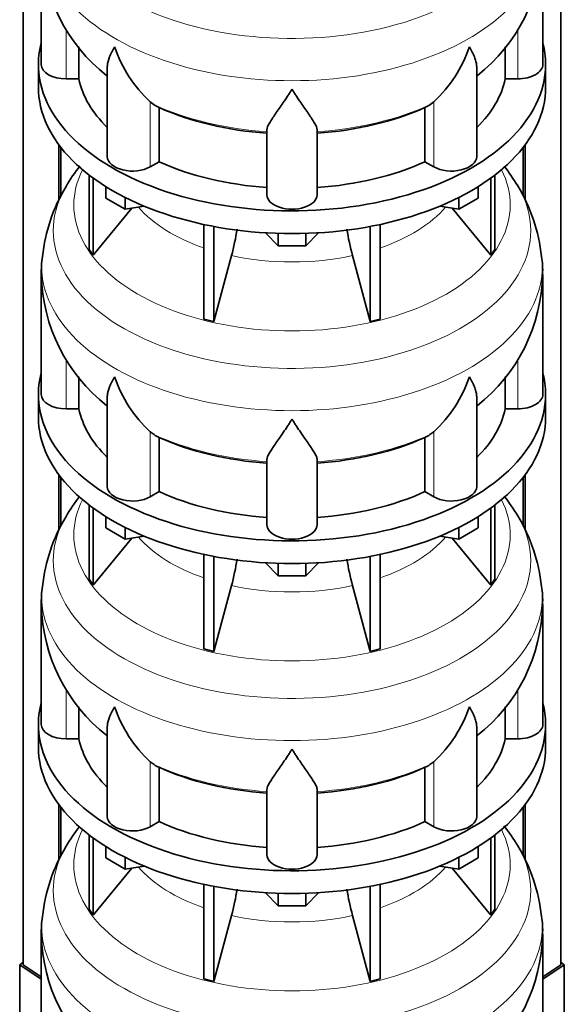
# Model space of a CAD drawing. Header units: millimetres. Extents: x 166 to 773, y -3338 to 2231.
# Tile 5 of 24: x 578 to 773, y -3085 to -2731. Entities that reach past the tile are written whole.
import ezdxf

# ---------------------------------------------------------------- set-up
doc = ezdxf.new("R2010")
doc.units = ezdxf.units.MM
for name, color, linetype in [('LOW_134-16', 7, 'Continuous'), ('VSI134_DIFFUSORE', 7, 'Continuous'), ('VSI134_TERMINALE', 7, 'Continuous')]:
    doc.layers.add(name, color=color, linetype=linetype)

# ---------------------------------------------------------------- blocks, each defined once
blk = doc.blocks.new('SE4')
at = {"layer": 'LOW_134-16', "color": 7, "linetype": 'Continuous', "lineweight": 35}
for p, q in [((579.14, -3070.53), (579.14, -1163.66)), ((771.99, -3070.53), (771.99, -1163.66)), ((591.89, -2776.28), (591.89, -2796.22)), ((759.24, -2776.28), (759.24, -2796.18)), ((592.64, -2777.27), (592.64, -2794.67)), ((758.49, -2777.27), (758.49, -2794.7)), ((591.89, -2894.67), (591.89, -2914.61)), ((592.64, -2895.66), (592.64, -2913.06)), ((758.49, -2895.66), (758.49, -2913.09)), ((759.24, -2894.67), (759.24, -2914.57)), ((591.89, -3013.06), (591.89, -3033)), ((759.24, -3013.06), (759.24, -3032.96)), ((592.64, -3014.05), (592.64, -3031.46)), ((758.49, -3014.05), (758.49, -3031.48))]:
    blk.add_line(p, q, dxfattribs=at)
at = {"layer": 'VSI134_DIFFUSORE', "color": 7, "linetype": 'Continuous', "lineweight": 35}
for p, q in [((585.57, -2704.41), (585.57, -2747.47)), ((765.57, -2747.47), (765.57, -2704.41)), ((599.09, -2752.66), (599.09, -2741.2)), ((752.04, -2741.21), (752.04, -2752.66)), ((584.57, -2747.47), (584.57, -2755.63)), ((609.29, -2748.37), (609.29, -2780.53)), ((741.84, -2780.53), (741.84, -2748.39)), ((766.57, -2755.63), (766.57, -2747.47)), ((594.57, -2752.66), (599.09, -2752.66)), ((752.04, -2752.66), (756.57, -2752.66)), ((626.08, -2761.91), (624.65, -2760.86)), ((726.48, -2760.86), (725.06, -2761.91)), ((627.86, -2782.36), (627.86, -2762.88)), ((723.28, -2762.88), (723.28, -2782.36)), ((666.57, -2794.23), (666.57, -2770.88)), ((684.57, -2794.23), (684.57, -2770.88)), ((624.65, -2784.21), (627.86, -2782.36)), ((723.28, -2782.36), (726.48, -2784.21)), ((602.74, -2787.13), (602.74, -2813.81)), ((748.39, -2787.13), (748.39, -2813.81)), ((604.27, -2788.28), (604.27, -2815.94)), ((746.86, -2788.28), (746.86, -2815.94)), ((608.81, -2795.39), (608.81, -2791.34)), ((742.32, -2795.39), (742.32, -2791.34)), ((615.75, -2799.4), (608.81, -2795.39)), ((615.75, -2799.4), (615.75, -2795.22)), ((735.38, -2799.4), (735.38, -2795.22)), ((742.32, -2795.39), (735.38, -2799.4)), ((604.27, -2815.94), (618.13, -2799.03)), ((622.57, -2798.34), (615.75, -2799.4)), ((735.38, -2799.4), (728.56, -2798.34)), ((733, -2799.03), (746.86, -2815.94)), ((643.87, -2804.88), (643.87, -2838.81)), ((707.26, -2804.88), (707.26, -2838.81)), ((647.56, -2805.62), (647.56, -2839.69)), ((670.66, -2812.53), (666.01, -2807.88)), ((670.66, -2812.53), (670.66, -2808.09)), ((685.12, -2807.88), (680.47, -2812.53)), ((680.47, -2812.53), (680.47, -2808.09)), ((703.57, -2805.62), (703.57, -2839.69)), ((602.74, -2813.81), (604.27, -2815.94)), ((680.47, -2812.53), (670.66, -2812.53)), ((746.86, -2815.94), (748.39, -2813.81)), ((647.56, -2839.69), (653.84, -2816.07)), ((697.29, -2816.07), (703.57, -2839.69)), ((585.57, -2822.8), (585.57, -2865.86)), ((765.57, -2865.86), (765.57, -2822.8)), ((643.87, -2838.81), (647.56, -2839.69)), ((703.57, -2839.69), (707.26, -2838.81)), ((599.09, -2871.05), (599.09, -2859.6)), ((752.04, -2859.6), (752.04, -2871.05)), ((584.57, -2865.86), (584.57, -2874.02)), ((609.29, -2866.76), (609.29, -2898.93)), ((741.84, -2898.93), (741.84, -2866.79)), ((766.57, -2874.02), (766.57, -2865.86)), ((594.57, -2871.05), (599.09, -2871.05)), ((752.04, -2871.05), (756.57, -2871.05)), ((626.08, -2880.3), (624.65, -2879.25)), ((726.48, -2879.25), (725.06, -2880.3)), ((627.86, -2900.75), (627.86, -2881.27)), ((723.28, -2881.27), (723.28, -2900.75)), ((666.57, -2912.62), (666.57, -2889.28)), ((684.57, -2912.62), (684.57, -2889.28)), ((624.65, -2902.6), (627.86, -2900.75)), ((723.28, -2900.75), (726.48, -2902.6)), ((602.74, -2905.52), (602.74, -2932.2)), ((604.27, -2906.67), (604.27, -2934.34)), ((746.86, -2906.67), (746.86, -2934.34)), ((748.39, -2905.52), (748.39, -2932.2)), ((608.81, -2913.78), (608.81, -2909.73)), ((742.32, -2913.78), (742.32, -2909.73)), ((615.75, -2917.79), (608.81, -2913.78)), ((615.75, -2917.79), (615.75, -2913.62)), ((735.38, -2917.79), (735.38, -2913.62)), ((742.32, -2913.78), (735.38, -2917.79)), ((604.27, -2934.34), (618.13, -2917.42)), ((622.57, -2916.73), (615.75, -2917.79)), ((735.38, -2917.79), (728.56, -2916.73)), ((733, -2917.42), (746.86, -2934.34)), ((643.87, -2923.27), (643.87, -2957.2)), ((647.56, -2924.01), (647.56, -2958.08)), ((703.57, -2924.01), (703.57, -2958.08)), ((707.26, -2923.27), (707.26, -2957.2)), ((670.66, -2930.92), (666.01, -2926.27)), ((670.66, -2930.92), (670.66, -2926.49)), ((685.12, -2926.27), (680.47, -2930.92)), ((680.47, -2930.92), (680.47, -2926.49)), ((602.74, -2932.2), (604.27, -2934.34)), ((680.47, -2930.92), (670.66, -2930.92)), ((746.86, -2934.34), (748.39, -2932.2)), ((647.56, -2958.08), (653.84, -2934.46)), ((697.29, -2934.46), (703.57, -2958.08)), ((585.57, -2941.19), (585.57, -2984.25)), ((765.57, -2984.25), (765.57, -2941.19)), ((643.87, -2957.2), (647.56, -2958.08)), ((703.57, -2958.08), (707.26, -2957.2)), ((599.09, -2989.45), (599.09, -2977.99)), ((752.04, -2978), (752.04, -2989.45)), ((584.57, -2984.25), (584.57, -2992.41)), ((609.29, -2985.15), (609.29, -3017.32)), ((741.84, -3017.32), (741.84, -2985.18)), ((766.57, -2992.41), (766.57, -2984.25)), ((594.57, -2989.45), (599.09, -2989.45)), ((752.04, -2989.45), (756.57, -2989.45)), ((626.08, -2998.7), (624.65, -2997.65)), ((726.48, -2997.65), (725.06, -2998.7)), ((627.86, -3019.14), (627.86, -2999.67)), ((723.28, -2999.67), (723.28, -3019.14)), ((666.57, -3031.02), (666.57, -3007.67)), ((684.57, -3031.02), (684.57, -3007.67)), ((624.65, -3020.99), (627.86, -3019.14)), ((723.28, -3019.14), (726.48, -3020.99)), ((602.74, -3023.92), (602.74, -3050.59)), ((748.39, -3023.92), (748.39, -3050.59)), ((604.27, -3025.06), (604.27, -3052.73)), ((746.86, -3025.06), (746.86, -3052.73)), ((608.81, -3032.17), (608.81, -3028.12)), ((742.32, -3032.17), (742.32, -3028.12)), ((615.75, -3036.18), (608.81, -3032.17)), ((615.75, -3036.18), (615.75, -3032.01)), ((735.38, -3036.18), (735.38, -3032.01)), ((742.32, -3032.17), (735.38, -3036.18)), ((604.27, -3052.73), (618.13, -3035.81)), ((622.57, -3035.13), (615.75, -3036.18)), ((735.38, -3036.18), (728.56, -3035.13)), ((733, -3035.81), (746.86, -3052.73)), ((643.87, -3041.66), (643.87, -3075.59)), ((707.26, -3041.66), (707.26, -3075.59)), ((647.56, -3042.4), (647.56, -3076.47)), ((670.66, -3049.31), (666.01, -3044.66)), ((670.66, -3049.31), (670.66, -3044.88)), ((685.12, -3044.66), (680.47, -3049.31)), ((680.47, -3049.31), (680.47, -3044.88)), ((703.57, -3042.4), (703.57, -3076.47)), ((602.74, -3050.59), (604.27, -3052.73)), ((680.47, -3049.31), (670.66, -3049.31)), ((746.86, -3052.73), (748.39, -3050.59)), ((647.56, -3076.47), (653.84, -3052.86)), ((697.29, -3052.86), (703.57, -3076.47)), ((585.57, -3059.59), (585.57, -3102.64)), ((765.57, -3102.64), (765.57, -3059.59)), ((643.87, -3075.59), (647.56, -3076.47)), ((703.57, -3076.47), (707.26, -3075.59))]:
    blk.add_line(p, q, dxfattribs=at)
at = {"layer": 'VSI134_DIFFUSORE', "color": 4, "linetype": 'Continuous', "lineweight": 9}
for p, q in [((594.57, -2752.66), (594.57, -2734.86)), ((756.57, -2752.66), (756.57, -2734.87)), ((624.65, -2784.21), (624.65, -2760.86)), ((726.48, -2784.21), (726.48, -2760.86)), ((594.57, -2871.05), (594.57, -2853.25)), ((756.57, -2871.05), (756.57, -2853.26)), ((624.65, -2902.6), (624.65, -2879.25)), ((726.48, -2902.6), (726.48, -2879.25)), ((594.57, -2989.45), (594.57, -2971.64)), ((756.57, -2989.45), (756.57, -2971.65)), ((624.65, -3020.99), (624.65, -2997.65)), ((726.48, -3020.99), (726.48, -2997.65))]:
    blk.add_line(p, q, dxfattribs=at)
at = {"layer": 'VSI134_DIFFUSORE', "color": 7, "linetype": 'Continuous', "lineweight": 35}
for centre, radius, start, end in [((646.88, -2703.23), 61.28, 181.3139, 231.9973), ((704.42, -2703.37), 61.06, 307.9546, 359.019), ((657.15, -2725.9), 47.73, 198.6373, 227.0857), ((693.98, -2725.9), 47.73, 312.9143, 341.3628), ((633.99, -2749.52), 14.7, 237.4509, 245.3566), ((717.15, -2749.52), 14.7, 294.6434, 302.5491), ((653.64, -2826.01), 68.62, 142.1396, 149.5413), ((696.03, -2827.34), 70.59, 30.9264, 37.903), ((647.28, -2823.02), 61.62, 148.9415, 173.806), ((704.26, -2822.67), 61.14, 5.9256, 31.1769), ((564, -2791.76), 93.08, 344.857, 350.8109), ((785.82, -2791.97), 91.75, 189.181, 195.2315), ((623.08, -2821.98), 37.48, 171.3932, 181.6063), ((738.72, -2821.2), 26.8, 356.563, 10.3828), ((646.88, -2821.63), 61.28, 181.3139, 231.9973), ((704.42, -2821.76), 61.06, 307.9546, 359.019), ((657.15, -2844.3), 47.73, 198.6373, 227.0857), ((693.98, -2844.3), 47.73, 312.9143, 341.3628), ((633.99, -2867.91), 14.7, 237.4509, 245.3566), ((717.15, -2867.91), 14.7, 294.6434, 302.5491), ((653.64, -2944.4), 68.62, 142.4181, 149.5413), ((696.03, -2945.73), 70.59, 30.9264, 37.903), ((647.28, -2941.41), 61.62, 148.9415, 173.806), ((704.26, -2941.06), 61.14, 5.9256, 31.1769), ((564, -2910.15), 93.08, 344.857, 350.8109), ((785.82, -2910.36), 91.75, 189.181, 195.2315), ((623.08, -2940.37), 37.48, 171.3932, 181.6063), ((738.72, -2939.59), 26.8, 356.563, 10.3828), ((646.88, -2940.02), 61.28, 181.3139, 231.9973), ((704.42, -2940.15), 61.06, 307.9546, 359.019), ((657.15, -2962.69), 47.73, 198.6373, 227.0857), ((693.98, -2962.69), 47.73, 312.9143, 341.3628), ((633.99, -2986.3), 14.7, 237.4509, 245.3566), ((717.15, -2986.3), 14.7, 294.6434, 302.5491), ((653.64, -3062.8), 68.62, 142.4181, 149.5413), ((696.03, -3064.12), 70.59, 30.9264, 38.0404), ((647.28, -3059.8), 61.62, 148.9415, 173.806), ((704.26, -3059.45), 61.14, 5.9256, 31.1769), ((564, -3028.54), 93.08, 344.857, 350.8109), ((785.82, -3028.75), 91.75, 189.181, 195.2315), ((623.08, -3058.77), 37.48, 171.3932, 181.6063), ((738.72, -3057.98), 26.8, 356.563, 10.3828), ((646.88, -3058.41), 61.28, 181.3139, 231.9973), ((704.42, -3058.54), 61.06, 307.9546, 359.019)]:
    blk.add_arc(centre, radius, start, end, dxfattribs=at)
at = {"layer": 'VSI134_DIFFUSORE', "color": 4, "linetype": 'Continuous', "lineweight": 9}
for centre, major_axis, start_param, end_param in [((675.57, -2688.69), (85.67, 0), 2.814744, 6.283185), ((675.57, -2701.45), (-89.83, 0), 0, 3.208925), ((675.57, -2725.99), (-79.5, 0), 0.898849, 1.457346), ((675.57, -2725.99), (79.5, 0), 4.82584, 5.384336), ((675.57, -2797.89), (-78.3, 0), 0, 3.425204), ((675.57, -2797.89), (-78.3, 0), 5.999574, 6.283185), ((675.57, -2807.08), (85.67, 0), 2.814744, 6.283185), ((675.57, -2807.08), (85.67, 0), 0, 0.328778), ((675.57, -2782.77), (-61.63, 0), 0.463231, 1.030574), ((675.57, -2782.77), (61.63, 0), 5.252612, 5.819954), ((675.57, -2819.84), (-89.83, 0), 0, 3.208925), ((675.57, -2819.84), (-89.83, 0), 6.216038, 6.283185), ((675.57, -2782.77), (-61.63, 0), 1.210556, 1.931037), ((675.57, -2844.38), (-79.5, 0), 0.898849, 1.457346), ((675.57, -2844.38), (79.5, 0), 4.82584, 5.384336), ((675.57, -2916.28), (-78.3, 0), 0, 3.425204), ((675.57, -2916.28), (-78.3, 0), 5.999574, 6.283185), ((675.57, -2925.48), (85.67, 0), 2.814744, 6.283185), ((675.57, -2925.48), (85.67, 0), 0, 0.328778), ((675.57, -2901.17), (-61.63, 0), 0.463231, 1.030574), ((675.57, -2901.17), (61.63, 0), 5.252612, 5.819954), ((675.57, -2938.23), (-89.83, 0), 0, 3.208925), ((675.57, -2938.23), (-89.83, 0), 6.216038, 6.283185), ((675.57, -2901.17), (-61.63, 0), 1.210556, 1.931037), ((675.57, -2962.78), (-79.5, 0), 0.898849, 1.457346), ((675.57, -2962.78), (79.5, 0), 4.82584, 5.384336), ((675.57, -3034.68), (-78.3, 0), 0, 3.425204), ((675.57, -3034.68), (-78.3, 0), 5.999574, 6.283185), ((675.57, -3043.87), (85.67, 0), 2.814744, 6.283185), ((675.57, -3043.87), (85.67, 0), 0, 0.328778), ((675.57, -3019.56), (-61.63, 0), 0.463231, 1.030574), ((675.57, -3019.56), (61.63, 0), 5.252612, 5.819954), ((675.57, -3056.62), (-89.83, 0), 0, 3.208925), ((675.57, -3056.62), (-89.83, 0), 6.216038, 6.283185), ((675.57, -3019.56), (-61.63, 0), 1.210556, 1.931037)]:
    blk.add_ellipse(centre, major_axis=major_axis, ratio=0.57735, start_param=start_param, end_param=end_param, dxfattribs=at)
at = {"layer": 'VSI134_DIFFUSORE', "color": 7, "linetype": 'Continuous', "lineweight": 35}
for centre, major_axis, start_param, end_param in [((675.57, -2747.47), (91, 0), 2.993207, 6.283185), ((675.57, -2747.47), (91, 0), 0, 0.148386), ((594.57, -2747.47), (9, 0), 3.141593, 4.712389), ((756.57, -2747.47), (-9, 0), 1.570796, 3.141593), ((675.57, -2755.63), (-91, 0), 0, 3.141593), ((675.57, -2747.47), (-77, 0), 0.117151, 0.534109), ((675.57, -2747.47), (77, 0), 5.749077, 6.166034), ((675.57, -2727.99), (-77, 0), 0.902549, 1.453645), ((675.57, -2727.99), (77, 0), 4.82954, 5.380636), ((618.29, -2780.53), (9, 0), 3.141593, 5.497787), ((675.57, -2747.47), (-77, 0), 0.902549, 1.453645), ((675.57, -2747.47), (77, 0), 4.82954, 5.380636), ((732.84, -2780.53), (-9, 0), 0.785398, 3.141593), ((675.57, -2794.23), (-9, 0), 0, 3.141593), ((675.57, -2865.86), (91, 0), 2.993207, 6.283185), ((675.57, -2865.86), (91, 0), 0, 0.148386), ((594.57, -2865.86), (9, 0), 3.141593, 4.712389), ((756.57, -2865.86), (-9, 0), 1.570796, 3.141593), ((675.57, -2865.86), (-77, 0), 0.117151, 0.534109), ((675.57, -2865.86), (77, 0), 5.749077, 6.166034), ((675.57, -2874.02), (-91, 0), 0, 3.141593), ((675.57, -2846.38), (-77, 0), 0.902549, 1.453645), ((675.57, -2846.38), (77, 0), 4.82954, 5.380636), ((618.29, -2898.93), (9, 0), 3.141593, 5.497787), ((732.84, -2898.93), (-9, 0), 0.785398, 3.141593), ((675.57, -2865.86), (-77, 0), 0.902549, 1.453645), ((675.57, -2865.86), (77, 0), 4.82954, 5.380636), ((675.57, -2912.62), (-9, 0), 0, 3.141593), ((675.57, -2984.25), (91, 0), 2.993207, 6.283185), ((675.57, -2984.25), (91, 0), 0, 0.148386), ((594.57, -2984.25), (9, 0), 3.141593, 4.712389), ((756.57, -2984.25), (-9, 0), 1.570796, 3.141593), ((675.57, -2984.25), (-77, 0), 0.117151, 0.534109), ((675.57, -2984.25), (77, 0), 5.749077, 6.166034), ((675.57, -2992.41), (-91, 0), 0, 3.141593), ((675.57, -2964.77), (-77, 0), 0.902549, 1.453645), ((675.57, -2964.77), (77, 0), 4.82954, 5.380636), ((618.29, -3017.32), (9, 0), 3.141593, 5.497787), ((675.57, -2984.25), (-77, 0), 0.902549, 1.453645), ((675.57, -2984.25), (77, 0), 4.82954, 5.380636), ((732.84, -3017.32), (-9, 0), 0.785398, 3.141593), ((675.57, -3031.02), (-9, 0), 0, 3.141593)]:
    blk.add_ellipse(centre, major_axis=major_axis, ratio=0.57735, start_param=start_param, end_param=end_param, dxfattribs=at)
for points, knots in [([(609.29, -2748.39), (609.29, -2748.23), (609.3, -2748.07), (609.38, -2746.89), (609.67, -2745.84), (610.34, -2744.17), (610.6, -2743.59), (611.06, -2742.7), (611.22, -2742.4), (611.47, -2741.94), (611.6, -2741.71), (611.74, -2741.47), (611.83, -2741.32), (611.88, -2741.24), (611.93, -2741.16)], [0.4600931, 0.4600931, 0.4600931, 0.4600931, 0.5, 0.5, 0.75, 0.75, 0.875, 0.875, 0.9375, 0.9375, 0.96875, 0.984375, 0.984375, 1, 1, 1, 1]), ([(741.84, -2748.41), (741.84, -2748.25), (741.84, -2748.09), (741.79, -2747.43), (741.7, -2746.92), (741.43, -2745.86), (741.25, -2745.31), (740.8, -2744.18), (740.53, -2743.6), (740.08, -2742.71), (739.92, -2742.41), (739.66, -2741.94), (739.57, -2741.79), (739.39, -2741.47), (739.3, -2741.32), (739.21, -2741.16)], [0.4604904, 0.4604904, 0.4604904, 0.4604904, 0.5, 0.5, 0.625, 0.625, 0.75, 0.75, 0.875, 0.875, 0.9375, 0.9375, 0.96875, 0.96875, 1, 1, 1, 1]), ([(675.57, -2756.38), (675.43, -2756.59), (675.3, -2756.8), (675.03, -2757.22), (674.9, -2757.43), (674.5, -2758.05), (674.24, -2758.45), (673.45, -2759.64), (672.94, -2760.41), (671.92, -2761.89), (671.43, -2762.6), (670.48, -2763.95), (670.03, -2764.59), (669.18, -2765.81), (668.79, -2766.39), (668.25, -2767.21), (668.08, -2767.48), (667.75, -2768), (667.6, -2768.25), (667.19, -2768.97), (666.97, -2769.4), (666.66, -2770.2), (666.57, -2770.56), (666.57, -2770.88)], [0, 0, 0, 0, 0.03125, 0.03125, 0.0625, 0.0625, 0.125, 0.125, 0.25, 0.25, 0.375, 0.375, 0.5, 0.5, 0.625, 0.625, 0.6875, 0.6875, 0.75, 0.75, 0.875, 0.875, 1, 1, 1, 1]), ([(684.57, -2770.88), (684.57, -2770.56), (684.48, -2770.2), (684.16, -2769.41), (683.94, -2768.97), (683.53, -2768.25), (683.38, -2768), (683.06, -2767.48), (682.89, -2767.22), (682.35, -2766.4), (681.95, -2765.82), (681.1, -2764.6), (680.65, -2763.95), (679.71, -2762.6), (679.21, -2761.89), (678.2, -2760.41), (677.68, -2759.65), (676.89, -2758.45), (676.63, -2758.05), (676.23, -2757.43), (676.1, -2757.22), (675.83, -2756.8), (675.7, -2756.59), (675.57, -2756.38)], [0, 0, 0, 0, 0.125, 0.125, 0.25, 0.25, 0.3125, 0.3125, 0.375, 0.375, 0.5, 0.5, 0.625, 0.625, 0.75, 0.75, 0.875, 0.875, 0.9375, 0.9375, 0.96875, 0.96875, 1, 1, 1, 1]), ([(609.29, -2866.78), (609.29, -2866.62), (609.3, -2866.46), (609.38, -2865.29), (609.67, -2864.23), (610.34, -2862.56), (610.6, -2861.99), (611.06, -2861.1), (611.22, -2860.79), (611.47, -2860.33), (611.6, -2860.1), (611.74, -2859.87), (611.83, -2859.71), (611.88, -2859.63), (611.93, -2859.55)], [0.4600931, 0.4600931, 0.4600931, 0.4600931, 0.5, 0.5, 0.75, 0.75, 0.875, 0.875, 0.9375, 0.9375, 0.96875, 0.984375, 0.984375, 1, 1, 1, 1]), ([(741.84, -2866.8), (741.84, -2866.64), (741.84, -2866.49), (741.79, -2865.83), (741.7, -2865.31), (741.43, -2864.25), (741.25, -2863.7), (740.8, -2862.57), (740.53, -2862), (740.08, -2861.1), (739.92, -2860.8), (739.66, -2860.34), (739.57, -2860.18), (739.39, -2859.87), (739.3, -2859.71), (739.21, -2859.55)], [0.4604904, 0.4604904, 0.4604904, 0.4604904, 0.5, 0.5, 0.625, 0.625, 0.75, 0.75, 0.875, 0.875, 0.9375, 0.9375, 0.96875, 0.96875, 1, 1, 1, 1]), ([(675.57, -2874.77), (675.43, -2874.98), (675.3, -2875.19), (675.03, -2875.61), (674.9, -2875.82), (674.5, -2876.44), (674.24, -2876.84), (673.45, -2878.03), (672.94, -2878.8), (671.92, -2880.28), (671.43, -2880.99), (670.48, -2882.34), (670.03, -2882.99), (669.18, -2884.21), (668.79, -2884.79), (668.25, -2885.61), (668.08, -2885.87), (667.75, -2886.39), (667.6, -2886.64), (667.19, -2887.36), (666.97, -2887.8), (666.66, -2888.6), (666.57, -2888.96), (666.57, -2889.28)], [0, 0, 0, 0, 0.03125, 0.03125, 0.0625, 0.0625, 0.125, 0.125, 0.25, 0.25, 0.375, 0.375, 0.5, 0.5, 0.625, 0.625, 0.6875, 0.6875, 0.75, 0.75, 0.875, 0.875, 1, 1, 1, 1]), ([(684.57, -2889.28), (684.57, -2888.96), (684.48, -2888.6), (684.16, -2887.8), (683.94, -2887.36), (683.53, -2886.64), (683.38, -2886.39), (683.06, -2885.87), (682.89, -2885.61), (682.35, -2884.79), (681.95, -2884.21), (681.1, -2882.99), (680.65, -2882.35), (679.71, -2880.99), (679.21, -2880.28), (678.2, -2878.8), (677.68, -2878.04), (676.89, -2876.85), (676.63, -2876.44), (676.23, -2875.82), (676.1, -2875.61), (675.83, -2875.19), (675.7, -2874.98), (675.57, -2874.77)], [0, 0, 0, 0, 0.125, 0.125, 0.25, 0.25, 0.3125, 0.3125, 0.375, 0.375, 0.5, 0.5, 0.625, 0.625, 0.75, 0.75, 0.875, 0.875, 0.9375, 0.9375, 0.96875, 0.96875, 1, 1, 1, 1]), ([(609.29, -2985.18), (609.29, -2985.02), (609.3, -2984.86), (609.38, -2983.68), (609.67, -2982.63), (610.34, -2980.95), (610.6, -2980.38), (611.06, -2979.49), (611.22, -2979.19), (611.47, -2978.73), (611.6, -2978.49), (611.74, -2978.26), (611.83, -2978.1), (611.88, -2978.02), (611.93, -2977.94)], [0.4600931, 0.4600931, 0.4600931, 0.4600931, 0.5, 0.5, 0.75, 0.75, 0.875, 0.875, 0.9375, 0.9375, 0.96875, 0.984375, 0.984375, 1, 1, 1, 1]), ([(741.84, -2985.19), (741.84, -2985.03), (741.84, -2984.88), (741.79, -2984.22), (741.7, -2983.7), (741.43, -2982.64), (741.25, -2982.09), (740.8, -2980.97), (740.53, -2980.39), (740.08, -2979.49), (739.92, -2979.19), (739.66, -2978.73), (739.57, -2978.57), (739.39, -2978.26), (739.3, -2978.1), (739.21, -2977.94)], [0.4604904, 0.4604904, 0.4604904, 0.4604904, 0.5, 0.5, 0.625, 0.625, 0.75, 0.75, 0.875, 0.875, 0.9375, 0.9375, 0.96875, 0.96875, 1, 1, 1, 1]), ([(675.57, -2993.16), (675.43, -2993.37), (675.3, -2993.59), (675.03, -2994.01), (674.9, -2994.21), (674.5, -2994.83), (674.24, -2995.23), (673.45, -2996.43), (672.94, -2997.19), (671.92, -2998.67), (671.43, -2999.38), (670.48, -3000.73), (670.03, -3001.38), (669.18, -3002.6), (668.79, -3003.18), (668.25, -3004), (668.08, -3004.26), (667.75, -3004.78), (667.6, -3005.03), (667.19, -3005.75), (666.97, -3006.19), (666.66, -3006.99), (666.57, -3007.35), (666.57, -3007.67)], [0, 0, 0, 0, 0.03125, 0.03125, 0.0625, 0.0625, 0.125, 0.125, 0.25, 0.25, 0.375, 0.375, 0.5, 0.5, 0.625, 0.625, 0.6875, 0.6875, 0.75, 0.75, 0.875, 0.875, 1, 1, 1, 1]), ([(684.57, -3007.67), (684.57, -3007.35), (684.48, -3006.99), (684.16, -3006.19), (683.94, -3005.75), (683.53, -3005.03), (683.38, -3004.78), (683.06, -3004.27), (682.89, -3004), (682.35, -3003.18), (681.95, -3002.6), (681.1, -3001.38), (680.65, -3000.74), (679.71, -2999.39), (679.21, -2998.67), (678.2, -2997.2), (677.68, -2996.43), (676.89, -2995.24), (676.63, -2994.83), (676.23, -2994.21), (676.1, -2994.01), (675.83, -2993.59), (675.7, -2993.37), (675.57, -2993.16)], [0, 0, 0, 0, 0.125, 0.125, 0.25, 0.25, 0.3125, 0.3125, 0.375, 0.375, 0.5, 0.5, 0.625, 0.625, 0.75, 0.75, 0.875, 0.875, 0.9375, 0.9375, 0.96875, 0.96875, 1, 1, 1, 1])]:
    blk.add_open_spline(points, degree=3, knots=knots, dxfattribs=at)
at = {"layer": 'VSI134_TERMINALE', "color": 7, "linetype": 'Continuous', "lineweight": 35}
for p, q in [((579.14, -3069.57), (577.85, -3070.55)), ((773.28, -3070.55), (771.99, -3069.57)), ((577.85, -3070.55), (585.57, -3075.68)), ((577.85, -3070.55), (577.85, -3098.11)), ((585.57, -3074.8), (579.14, -3070.53)), ((771.99, -3070.53), (765.57, -3074.8)), ((765.57, -3075.68), (773.28, -3070.55)), ((773.28, -3070.55), (773.28, -3098.11))]:
    blk.add_line(p, q, dxfattribs=at)

msp = doc.modelspace()

# ---------------------------------------------------------------- block references
msp.add_blockref('SE4', (0, 0))

doc.saveas('drawing.dxf')
